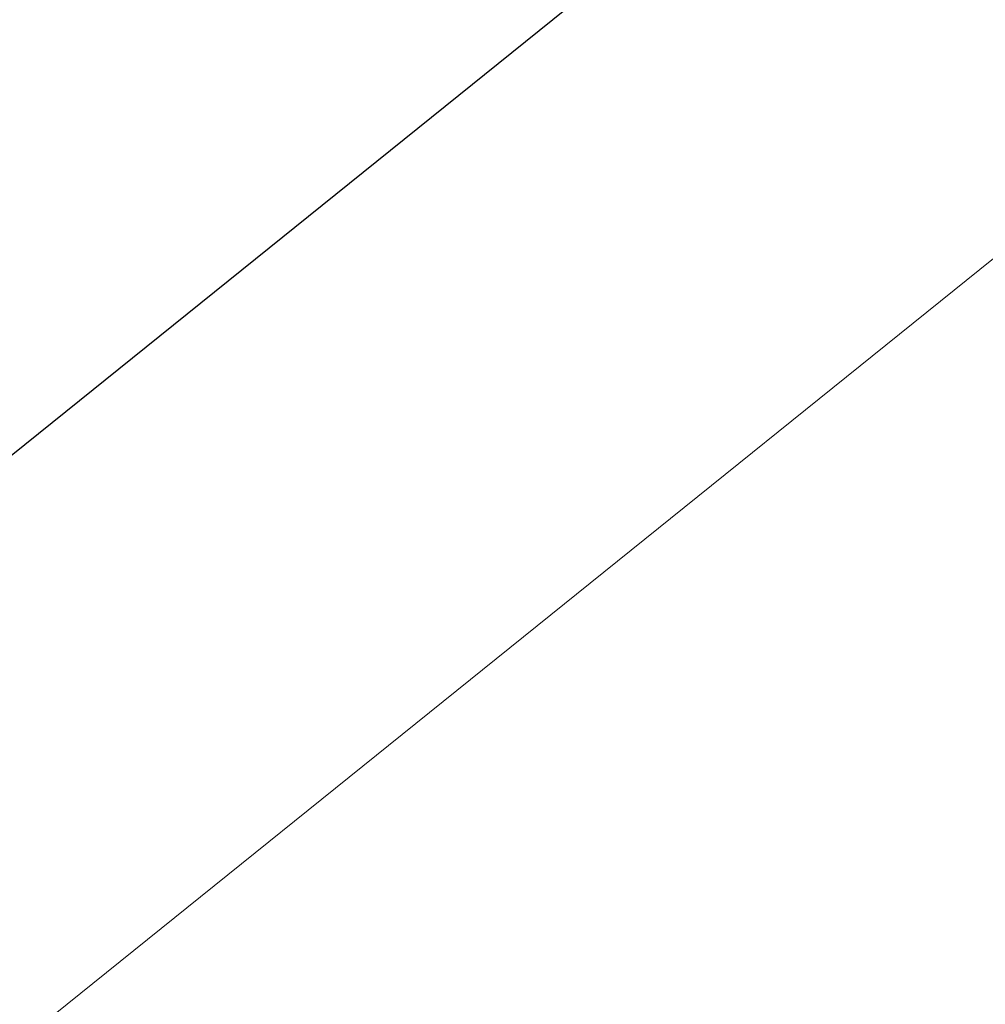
# Model space of a CAD drawing. Header units: millimetres. Extents: x 38389465 to 38395088, y 2473666 to 2480744.
# Tile 167 of 256: x 38389810.1331 to 38389810.1588, y 2479597.9549 to 2479597.981. Entities that reach past the tile are written whole.
import ezdxf

# ---------------------------------------------------------------- set-up
doc = ezdxf.new("R2010")
doc.units = ezdxf.units.MM
doc.header["$LTSCALE"] = 2
doc.linetypes.add('CENTER2', pattern=[1.125, 0.75, -0.125, 0.125, -0.125])
doc.layers.get('0').update_dxf_attribs({"linetype": 'CONTINUOUS', "lineweight": 9})
for name, color, linetype in [('u-road', 4, 'CONTINUOUS'), ('w-环境02', 89, 'CONTINUOUS'), ('路面铺装', 143, 'CENTER2')]:
    doc.layers.add(name, color=color, linetype=linetype)
doc.layers.add('下沉式地面绿化', color=80, linetype='CONTINUOUS', lineweight=9)

# ---------------------------------------------------------------- blocks, each defined once
blk = doc.blocks.new('Z-道路')
at = {"layer": 'u-road', "flags": 128}
blk.add_lwpolyline([(-1246.874987, -834.034504), (-1246.874987, -834.034504, -0.414215), (-1248.697022, -850.907017), (-1286.084506, -881.006514, -0.414214), (-1302.956987, -879.184418), (-1314.370313, -865.007519, -0.414214), (-1312.548201, -848.135059), (-1275.160674, -818.035666, -0.414211), (-1258.28827, -819.857708), (-1258.28827, -819.857708)], format="xyb", dxfattribs=at)
blk = doc.blocks.new('fsd1fsdf2')
at = {"layer": '下沉式地面绿化', "linetype": 'ByBlock', "flags": 128}
blk.add_lwpolyline([(-378.654749, -549.4936), (-423.509381, -585.607625, -0.298425), (-436.023578, -581.558277), (-447.436898, -567.381511, -0.414214), (-445.614857, -550.509043), (-408.227434, -520.409471, -0.414214), (-391.354967, -522.231511), (-387.848483, -526.587002), (-390.569508, -528.777624), (-399.037541, -518.260972), (-449.195819, -558.642153), (-428.125144, -584.814436), (-377.965331, -544.434244), (-386.807615, -533.451825), (-384.085876, -531.260629), (-379.941647, -536.408278, -0.298301), (-378.654749, -549.4936)], format="xyb", close=True, dxfattribs=at)
blk = doc.blocks.new('fZ-景观')
at = {"layer": 'w-环境02', "flags": 128}
blk.add_lwpolyline([(-1291.697868, -884.231469), (-1291.697988, -884.23132), (-1243.871092, -845.72738)], dxfattribs=at)

msp = doc.modelspace()

# ---------------------------------------------------------------- block references
at = {"color": 3, "linetype": 'ByBlock'}
msp.add_blockref('fsd1fsdf2', (38390232.539321, 2480182.673278), dxfattribs=at)
at = {"layer": '路面铺装', "linetype": 'ByBlock'}
msp.add_blockref('Z-道路', (38391099.471011, 2480480.311145), dxfattribs=at)

# ---------------------------------------------------------------- next in the draw order: block references
at = {"color": 143}
msp.add_blockref('fZ-景观', (38391099.471013, 2480480.300916), dxfattribs=at)

doc.saveas('drawing.dxf')
